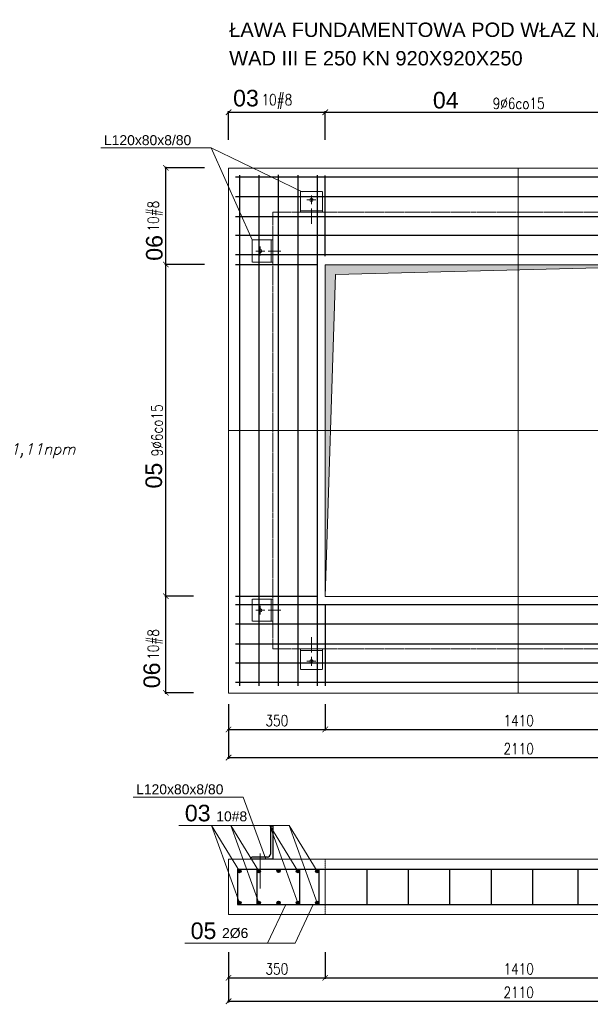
# Model space of a CAD drawing. Header units: millimetres. Extents: x -387992 to 11255, y 102926 to 380857.
# Tile 26 of 27: x -372770 to -367608, y 305831 to 314740. Entities that reach past the tile are written whole.
import ezdxf

# ---------------------------------------------------------------- set-up
doc = ezdxf.new("R2010")
doc.units = ezdxf.units.MM
doc.header["$MEASUREMENT"] = 0
doc.linetypes.add('HIDDEN', pattern=[9.525, 6.35, -3.175])
for name, color, linetype, lineweight in [('AOS BETON', 7, 'Continuous', 18), ('AOS OPIS', 7, 'Continuous', 9), ('AOS OS', 7, 'Continuous', 5), ('AOS WYMIAR', 7, 'Continuous', 9), ('AOS WYMIAR @ 1', 7, 'Continuous', 9), ('AOS ZBROJENIE', 7, 'Continuous', 25), ('AOS_OPIS', 7, 'Continuous', 9)]:
    doc.layers.add(name, color=color, linetype=linetype, lineweight=lineweight)
doc.styles.add('ARIAL', font='arial.ttf')
doc.styles.add('ARIAL0.18', font='arial.ttf', dxfattribs={"height": 1})
doc.styles.add('ROMANS', font='romans.shx', dxfattribs={"width": 0.7})
doc.styles.add('wymiary_opis', font='simplex.shx', dxfattribs={"width": 0.8})
doc.dimstyles.new('BB 1-50', dxfattribs={"dimtxt": 100, "dimasz": 50, "dimexe": 10, "dimexo": 100, "dimgap": 30, "dimtad": 1, "dimlfac": -1, "dimzin": 12, "dimdsep": 46, "dimtxsty": 'wymiary_opis', "dimblk": 'ARCHTICK', "dimcen": 45, "dimdle": 10, "dimclrd": 256, "dimclre": 256, "dimadec": 0, "dimazin": 0, "dimtfac": 1, "dimtix": 1, "dimtmove": 2, "dimatfit": 3, "dimfxl": 1, "dimtolj": 1, "dimtzin": 0, "dimarcsym": 0})
doc.dimstyles.new('Kopia K20', dxfattribs={"dimtxt": 0.18, "dimasz": 0.1, "dimexe": 0.1, "dimexo": 0.3, "dimgap": 0.09, "dimtad": 1, "dimlfac": 200, "dimzin": 12, "dimdsep": 46, "dimtxsty": 'ARIAL0.18', "dimblk": 'ARCHTICK', "dimcen": 0.09, "dimdle": 0.1, "dimclrd": 61, "dimclre": 61, "dimadec": 0, "dimazin": 0, "dimtfac": 1, "dimtix": 1, "dimtmove": 2, "dimatfit": 3, "dimfxl": 1, "dimtolj": 1, "dimtzin": 0, "dimarcsym": 0})

# ---------------------------------------------------------------- blocks, each defined once
blk = doc.blocks.new('_ArchTick')
at = {"color": 0, "linetype": 'ByBlock', "const_width": 0.15}
blk.add_lwpolyline([(-0.5, -0.5), (0.5, 0.5)], dxfattribs=at)
blk = doc.blocks.new('*D6268')
at = {"layer": 'AOS WYMIAR', "lineweight": -2, "transparency": 16777216}
for p, q in [((-370881, 308546.9), (-370881, 308308.1)), ((-370006, 308546.9), (-370006, 308308.1)), ((-370891, 308318.1), (-369996, 308318.1))]:
    blk.add_line(p, q, dxfattribs=at)
at = {"layer": 'Defpoints', "color": 0, "transparency": 16777216}
for p in [(-370881, 308646.9), (-370006, 308646.9), (-370006, 308318.1)]:
    blk.add_point(p, dxfattribs=at)
at = {"layer": 'AOS WYMIAR', "lineweight": -2, "transparency": 16777216, "xscale": 50, "yscale": 50, "zscale": 50, "rotation": 180}
blk.add_blockref('_ArchTick', (-370881, 308318.1), dxfattribs=at)
at = {"layer": 'AOS WYMIAR', "lineweight": -2, "transparency": 16777216, "xscale": 50, "yscale": 50, "zscale": 50}
blk.add_blockref('_ArchTick', (-370006, 308318.1), dxfattribs=at)
at = {"layer": 'AOS WYMIAR', "color": 0, "transparency": 16777216, "insert": (-370443.5, 308398.1), "char_height": 100, "attachment_point": 5, "style": 'wymiary_opis'}
blk.add_mtext('\\A1;350', dxfattribs=at)
blk = doc.blocks.new('*D6269')
at = {"layer": 'AOS WYMIAR', "lineweight": -2, "transparency": 16777216}
for p, q in [((-370006, 308546.9), (-370006, 308308.1)), ((-366506, 308546.9), (-366506, 308308.1)), ((-370016, 308318.1), (-366496, 308318.1))]:
    blk.add_line(p, q, dxfattribs=at)
at = {"layer": 'Defpoints', "color": 0, "transparency": 16777216}
for p in [(-370006, 308646.9), (-366506, 308646.9), (-366506, 308318.1)]:
    blk.add_point(p, dxfattribs=at)
at = {"layer": 'AOS WYMIAR', "lineweight": -2, "transparency": 16777216, "xscale": 50, "yscale": 50, "zscale": 50, "rotation": 180}
blk.add_blockref('_ArchTick', (-370006, 308318.1), dxfattribs=at)
at = {"layer": 'AOS WYMIAR', "lineweight": -2, "transparency": 16777216, "xscale": 50, "yscale": 50, "zscale": 50}
blk.add_blockref('_ArchTick', (-366506, 308318.1), dxfattribs=at)
at = {"layer": 'AOS WYMIAR', "color": 0, "transparency": 16777216, "insert": (-368256, 308398.1), "char_height": 100, "attachment_point": 5, "style": 'wymiary_opis'}
blk.add_mtext('\\A1;1410', dxfattribs=at)
blk = doc.blocks.new('*D6271')
at = {"layer": 'AOS WYMIAR', "lineweight": -2, "transparency": 16777216}
for p, q in [((-370881, 308546.9), (-370881, 308052.9)), ((-365631, 308546.9), (-365631, 308052.9)), ((-370891, 308062.9), (-365621, 308062.9))]:
    blk.add_line(p, q, dxfattribs=at)
at = {"layer": 'Defpoints', "color": 0, "transparency": 16777216}
for p in [(-370881, 308646.9), (-365631, 308646.9), (-365631, 308062.9)]:
    blk.add_point(p, dxfattribs=at)
at = {"layer": 'AOS WYMIAR', "lineweight": -2, "transparency": 16777216, "xscale": 50, "yscale": 50, "zscale": 50, "rotation": 180}
blk.add_blockref('_ArchTick', (-370881, 308062.9), dxfattribs=at)
at = {"layer": 'AOS WYMIAR', "lineweight": -2, "transparency": 16777216, "xscale": 50, "yscale": 50, "zscale": 50}
blk.add_blockref('_ArchTick', (-365631, 308062.9), dxfattribs=at)
at = {"layer": 'AOS WYMIAR', "color": 0, "transparency": 16777216, "insert": (-368256, 308142.9), "char_height": 100, "attachment_point": 5, "style": 'wymiary_opis'}
blk.add_mtext('\\A1;2110', dxfattribs=at)
blk = doc.blocks.new('*D6276')
at = {"layer": 'AOS WYMIAR', "lineweight": -2, "transparency": 16777216}
for p, q in [((-370891, 313902.4), (-369996, 313902.4)), ((-370881, 313652.4), (-370881, 313912.4)), ((-370006, 313652.4), (-370006, 313912.4))]:
    blk.add_line(p, q, dxfattribs=at)
at = {"layer": 'Defpoints', "color": 0, "transparency": 16777216}
for p in [(-370006, 313902.4), (-370881, 313552.4), (-370006, 313552.4)]:
    blk.add_point(p, dxfattribs=at)
at = {"layer": 'AOS WYMIAR', "lineweight": -2, "transparency": 16777216, "xscale": 50, "yscale": 50, "zscale": 50, "rotation": 180}
blk.add_blockref('_ArchTick', (-370881, 313902.4), dxfattribs=at)
at = {"layer": 'AOS WYMIAR', "lineweight": -2, "transparency": 16777216, "xscale": 50, "yscale": 50, "zscale": 50}
blk.add_blockref('_ArchTick', (-370006, 313902.4), dxfattribs=at)
at = {"layer": 'AOS WYMIAR', "color": 0, "transparency": 16777216, "insert": (-370443.5, 313999.1), "char_height": 100, "attachment_point": 5, "style": 'wymiary_opis'}
blk.add_mtext('\\A1;10#8', dxfattribs=at)
blk = doc.blocks.new('*D6277')
at = {"layer": 'AOS WYMIAR', "lineweight": -2, "transparency": 16777216}
for p, q in [((-370016, 313902.4), (-366496, 313902.4)), ((-370006, 313652.4), (-370006, 313912.4)), ((-366506, 313652.4), (-366506, 313912.4))]:
    blk.add_line(p, q, dxfattribs=at)
at = {"layer": 'Defpoints', "color": 0, "transparency": 16777216}
for p in [(-366506, 313902.4), (-370006, 313552.4), (-366506, 313552.4)]:
    blk.add_point(p, dxfattribs=at)
at = {"layer": 'AOS WYMIAR', "lineweight": -2, "transparency": 16777216, "xscale": 50, "yscale": 50, "zscale": 50, "rotation": 180}
blk.add_blockref('_ArchTick', (-370006, 313902.4), dxfattribs=at)
at = {"layer": 'AOS WYMIAR', "lineweight": -2, "transparency": 16777216, "xscale": 50, "yscale": 50, "zscale": 50}
blk.add_blockref('_ArchTick', (-366506, 313902.4), dxfattribs=at)
at = {"layer": 'AOS WYMIAR', "color": 0, "transparency": 16777216, "insert": (-368256, 313982.4), "char_height": 100, "attachment_point": 5, "style": 'wymiary_opis'}
blk.add_mtext('\\A1;9%%C6co15', dxfattribs=at)
blk = doc.blocks.new('*D6279')
at = {"layer": 'AOS WYMIAR', "lineweight": -2, "transparency": 16777216}
for p, q in [((-371197.8, 312524.3), (-371457.8, 312524.3)), ((-371447.8, 309514.3), (-371447.8, 312534.3)), ((-371197.8, 309524.3), (-371457.8, 309524.3))]:
    blk.add_line(p, q, dxfattribs=at)
at = {"layer": 'Defpoints', "color": 0, "transparency": 16777216}
for p in [(-371447.8, 312524.3), (-371097.8, 312524.3), (-371097.8, 309524.3)]:
    blk.add_point(p, dxfattribs=at)
at = {"layer": 'AOS WYMIAR', "lineweight": -2, "transparency": 16777216, "xscale": 50, "yscale": 50, "zscale": 50}
for p, rotation in [((-371447.8, 312524.3), 90), ((-371447.8, 309524.3), 270)]:
    blk.add_blockref('_ArchTick', p, dxfattribs=dict(at, rotation=rotation))
at = {"layer": 'AOS WYMIAR', "color": 0, "transparency": 16777216, "insert": (-371527.8, 311024.3), "char_height": 100, "attachment_point": 5, "rotation": 90, "style": 'wymiary_opis'}
blk.add_mtext('\\A1;9%%C6co15', dxfattribs=at)
blk = doc.blocks.new('*D1007')
at = {"layer": 'AOS WYMIAR', "color": 7, "lineweight": -2, "transparency": 16777216}
for p, q in [((-371098.1, 313399.3), (-371447.9, 313399.3)), ((-371447.8, 312524.4), (-371447.8, 313399.2)), ((-371098.1, 312524.3), (-371447.9, 312524.3))]:
    blk.add_line(p, q, dxfattribs=at)
at = {"layer": 'AOS WYMIAR', "color": 7, "transparency": 16777216}
for points in [[(-371447.9, 313399.2), (-371447.8, 313399.2), (-371447.8, 313399.3)], [(-371447.9, 312524.4), (-371447.8, 312524.4), (-371447.8, 312524.3)]]:
    blk.add_solid(points, dxfattribs=at)
at = {"layer": 'Defpoints', "color": 0, "transparency": 16777216}
for p in [(-371447.8, 313399.3), (-371097.8, 313399.3), (-371097.8, 312524.3)]:
    blk.add_point(p, dxfattribs=at)
at = {"layer": 'AOS WYMIAR', "color": 7, "transparency": 16777216, "insert": (-371448.4, 312961.8), "char_height": 1, "attachment_point": 5, "rotation": 90, "style": 'ARIAL0.18'}
blk.add_mtext('\\A1;4#8', dxfattribs=at)
blk = doc.blocks.new('*D6280')
at = {"layer": 'AOS WYMIAR', "lineweight": -2, "transparency": 16777216}
for p, q in [((-371197.8, 309524.3), (-371457.8, 309524.3)), ((-371447.8, 308639.3), (-371447.8, 309534.3)), ((-371197.8, 308649.3), (-371457.8, 308649.3))]:
    blk.add_line(p, q, dxfattribs=at)
at = {"layer": 'Defpoints', "color": 0, "transparency": 16777216}
for p in [(-371447.8, 309524.3), (-371097.8, 309524.3), (-371097.8, 308649.3)]:
    blk.add_point(p, dxfattribs=at)
at = {"layer": 'AOS WYMIAR', "lineweight": -2, "transparency": 16777216, "xscale": 50, "yscale": 50, "zscale": 50}
for p, rotation in [((-371447.8, 309524.3), 90), ((-371447.8, 308649.3), 270)]:
    blk.add_blockref('_ArchTick', p, dxfattribs=dict(at, rotation=rotation))
at = {"layer": 'AOS WYMIAR', "color": 0, "transparency": 16777216, "insert": (-371544.5, 309086.8), "char_height": 100, "attachment_point": 5, "rotation": 90, "style": 'wymiary_opis'}
blk.add_mtext('\\A1;10#8', dxfattribs=at)
blk = doc.blocks.new('*D6281')
at = {"layer": 'AOS WYMIAR', "lineweight": -2, "transparency": 16777216}
for p, q in [((-370881, 306304.1), (-370881, 306060.8)), ((-370006, 306304.1), (-370006, 306060.8)), ((-370891, 306070.8), (-369996, 306070.8))]:
    blk.add_line(p, q, dxfattribs=at)
at = {"layer": 'Defpoints', "color": 0, "transparency": 16777216}
for p in [(-370881, 306404.1), (-370006, 306404.1), (-370006, 306070.8)]:
    blk.add_point(p, dxfattribs=at)
at = {"layer": 'AOS WYMIAR', "lineweight": -2, "transparency": 16777216, "xscale": 50, "yscale": 50, "zscale": 50, "rotation": 180}
blk.add_blockref('_ArchTick', (-370881, 306070.8), dxfattribs=at)
at = {"layer": 'AOS WYMIAR', "lineweight": -2, "transparency": 16777216, "xscale": 50, "yscale": 50, "zscale": 50}
blk.add_blockref('_ArchTick', (-370006, 306070.8), dxfattribs=at)
at = {"layer": 'AOS WYMIAR', "color": 0, "transparency": 16777216, "insert": (-370443.5, 306150.8), "char_height": 100, "attachment_point": 5, "style": 'wymiary_opis'}
blk.add_mtext('\\A1;350', dxfattribs=at)
blk = doc.blocks.new('*D6282')
at = {"layer": 'AOS WYMIAR', "lineweight": -2, "transparency": 16777216}
for p, q in [((-370006, 306304.1), (-370006, 306060.8)), ((-366506, 306304.1), (-366506, 306060.8)), ((-370016, 306070.8), (-366496, 306070.8))]:
    blk.add_line(p, q, dxfattribs=at)
at = {"layer": 'Defpoints', "color": 0, "transparency": 16777216}
for p in [(-370006, 306404.1), (-366506, 306404.1), (-366506, 306070.8)]:
    blk.add_point(p, dxfattribs=at)
at = {"layer": 'AOS WYMIAR', "lineweight": -2, "transparency": 16777216, "xscale": 50, "yscale": 50, "zscale": 50, "rotation": 180}
blk.add_blockref('_ArchTick', (-370006, 306070.8), dxfattribs=at)
at = {"layer": 'AOS WYMIAR', "lineweight": -2, "transparency": 16777216, "xscale": 50, "yscale": 50, "zscale": 50}
blk.add_blockref('_ArchTick', (-366506, 306070.8), dxfattribs=at)
at = {"layer": 'AOS WYMIAR', "color": 0, "transparency": 16777216, "insert": (-368256, 306150.8), "char_height": 100, "attachment_point": 5, "style": 'wymiary_opis'}
blk.add_mtext('\\A1;1410', dxfattribs=at)
blk = doc.blocks.new('*D6284')
at = {"layer": 'AOS WYMIAR', "lineweight": -2, "transparency": 16777216}
for p, q in [((-370881, 306154.1), (-370881, 305848.6)), ((-365631, 306154.1), (-365631, 305848.6)), ((-370891, 305858.6), (-365621, 305858.6))]:
    blk.add_line(p, q, dxfattribs=at)
at = {"layer": 'Defpoints', "color": 0, "transparency": 16777216}
for p in [(-370881, 306254.1), (-365631, 306254.1), (-365631, 305858.6)]:
    blk.add_point(p, dxfattribs=at)
at = {"layer": 'AOS WYMIAR', "lineweight": -2, "transparency": 16777216, "xscale": 50, "yscale": 50, "zscale": 50, "rotation": 180}
blk.add_blockref('_ArchTick', (-370881, 305858.6), dxfattribs=at)
at = {"layer": 'AOS WYMIAR', "lineweight": -2, "transparency": 16777216, "xscale": 50, "yscale": 50, "zscale": 50}
blk.add_blockref('_ArchTick', (-365631, 305858.6), dxfattribs=at)
at = {"layer": 'AOS WYMIAR', "color": 0, "transparency": 16777216, "insert": (-368256, 305938.6), "char_height": 100, "attachment_point": 5, "style": 'wymiary_opis'}
blk.add_mtext('\\A1;2110', dxfattribs=at)
blk = doc.blocks.new('*D6291')
at = {"layer": 'AOS WYMIAR', "lineweight": -2, "transparency": 16777216}
for p, q in [((-371197.8, 313399.3), (-371457.8, 313399.3)), ((-371447.8, 312514.3), (-371447.8, 313409.3)), ((-371197.8, 312524.3), (-371457.8, 312524.3))]:
    blk.add_line(p, q, dxfattribs=at)
at = {"layer": 'Defpoints', "color": 0, "transparency": 16777216}
for p in [(-371447.8, 313399.3), (-371097.8, 313399.3), (-371097.8, 312524.3)]:
    blk.add_point(p, dxfattribs=at)
at = {"layer": 'AOS WYMIAR', "lineweight": -2, "transparency": 16777216, "xscale": 50, "yscale": 50, "zscale": 50}
for p, rotation in [((-371447.8, 313399.3), 90), ((-371447.8, 312524.3), 270)]:
    blk.add_blockref('_ArchTick', p, dxfattribs=dict(at, rotation=rotation))
at = {"layer": 'AOS WYMIAR', "color": 0, "transparency": 16777216, "insert": (-371544.5, 312961.8), "char_height": 100, "attachment_point": 5, "rotation": 90, "style": 'wymiary_opis'}
blk.add_mtext('\\A1;10#8', dxfattribs=at)
blk = doc.blocks.new('POZIOM')
for p, q in [((0, 0.622), (0, 0)), ((-0.379, 0.207), (1.176, 0.207)), ((0, 0), (-0.379, 0.207))]:
    blk.add_line(p, q)
at = {"style": 'ARIAL', "flags": 4}
blk.add_attdef('POZIOM', (0.175, 0.268), '', height=0.2, dxfattribs=at)

msp = doc.modelspace()

# ---------------------------------------------------------------- hatches: boundary and pattern name
at = {"layer": 'AOS BETON'}
msp.add_hatch(color=7, dxfattribs=at).paths.add_polyline_path([(-369912.372657, 312434.180156), (-366505.964606, 312521.851762), (-370005.964606, 312521.851762), (-370005.964606, 309521.851762)])
at = {"layer": 'AOS ZBROJENIE'}
h = msp.add_hatch(color=7, dxfattribs=at)
edge = h.paths.add_edge_path()
edge.add_arc((-370782.77426, 307036.986456), 15, 0, 360)
h = msp.add_hatch(color=7, dxfattribs=at)
edge = h.paths.add_edge_path()
edge.add_arc((-370607.77426, 307036.986456), 15, 0, 360)
h = msp.add_hatch(color=7, dxfattribs=at)
edge = h.paths.add_edge_path()
edge.add_arc((-370428.614309, 307038.266627), 15, 0, 360)
h = msp.add_hatch(color=7, dxfattribs=at)
edge = h.paths.add_edge_path()
edge.add_arc((-370253.313987, 307036.986456), 15, 0, 360)
h = msp.add_hatch(color=7, dxfattribs=at)
edge = h.paths.add_edge_path()
edge.add_arc((-370078.313987, 307036.986456), 15, 0, 360)
h = msp.add_hatch(color=7, dxfattribs=at)
edge = h.paths.add_edge_path()
edge.add_arc((-370782.77426, 306748.148205), 15, 0, 360)
h = msp.add_hatch(color=7, dxfattribs=at)
edge = h.paths.add_edge_path()
edge.add_arc((-370607.77426, 306748.148205), 15, 0, 360)
h = msp.add_hatch(color=7, dxfattribs=at)
edge = h.paths.add_edge_path()
edge.add_arc((-370428.614309, 306749.428376), 15, 0, 360)
h = msp.add_hatch(color=7, dxfattribs=at)
edge = h.paths.add_edge_path()
edge.add_arc((-370253.313987, 306748.148205), 15, 0, 360)
h = msp.add_hatch(color=7, dxfattribs=at)
edge = h.paths.add_edge_path()
edge.add_arc((-370078.313987, 306748.148205), 15, 0, 360)

# ---------------------------------------------------------------- linework, layer by layer
at = {"layer": 'AOS BETON', "color": 7}
for p, q in [((-371037.889954, 313578.995032), (-372035.690838, 313578.995032)), ((-370880.964606, 313396.851762), (-370880.964606, 308646.851762)), ((-370880.964606, 313396.851762), (-365630.964606, 313396.851762)), ((-370005.964606, 312521.851762), (-366505.964606, 312521.851762)), ((-370005.964606, 309521.851762), (-369912.372657, 312434.180156)), ((-369912.372657, 312434.180156), (-366505.964606, 312521.851762)), ((-370005.964606, 309521.851762), (-366505.964606, 309521.851762)), ((-370880.964606, 308646.851762), (-365630.964606, 308646.851762)), ((-370880.964606, 307142.943267), (-365630.964606, 307142.943267))]:
    msp.add_line(p, q, dxfattribs=at)
at = {"layer": 'AOS BETON', "color": 7, "linetype": 'HIDDEN', "ltscale": 0.5}
for p, q in [((-370230.964606, 313184.351762), (-370030.964606, 313184.351762)), ((-370230.964606, 312996.851762), (-370230.964606, 313184.351762)), ((-370030.964606, 312996.851762), (-370030.964606, 313184.351762)), ((-370230.964606, 313011.851762), (-370030.964606, 313011.851762)), ((-370668.464606, 312546.851762), (-370668.464606, 312746.851762)), ((-370480.964606, 312746.851762), (-370668.464606, 312746.851762)), ((-370495.964606, 312546.851762), (-370495.964606, 312746.851762)), ((-370480.964606, 312546.851762), (-370480.964606, 312746.851762)), ((-370480.964606, 312546.851762), (-370668.464606, 312546.851762)), ((-370480.964606, 309496.851762), (-370668.464606, 309496.851762)), ((-370668.464606, 309496.851762), (-370668.464606, 309296.851762)), ((-370495.964606, 309496.851762), (-370495.964606, 309296.851762)), ((-370480.964606, 309496.851762), (-370480.964606, 309296.851762)), ((-370480.964606, 309296.851762), (-370668.464606, 309296.851762)), ((-370230.964606, 309046.851762), (-370230.964606, 308859.351762)), ((-370230.964606, 309046.851762), (-370030.964606, 309046.851762)), ((-370230.964606, 309031.851762), (-370030.964606, 309031.851762)), ((-370030.964606, 309046.851762), (-370030.964606, 308859.351762)), ((-370230.964606, 308859.351762), (-370030.964606, 308859.351762))]:
    msp.add_line(p, q, dxfattribs=at)
at = {"layer": 'AOS BETON', "color": 7, "linetype": 'HIDDEN'}
for p, q in [((-370480.964606, 312996.851762), (-370480.964606, 309046.851762)), ((-370480.964606, 312996.851762), (-366030.964606, 312996.851762)), ((-370230.964606, 312996.851762), (-370030.964606, 312996.851762)), ((-370480.964606, 309046.851762), (-366030.964606, 309046.851762))]:
    msp.add_line(p, q, dxfattribs=at)
at = {"layer": 'AOS BETON'}
for p, q in [((-370005.964606, 312521.851762), (-370005.964606, 309521.851762)), ((-370880.964606, 307142.943267), (-370880.964606, 306642.943267)), ((-370880.964606, 306642.943267), (-365630.964606, 306642.943267))]:
    msp.add_line(p, q, dxfattribs=at)
at = {"layer": 'AOS BETON', "color": 7, "linetype": 'HIDDEN', "ltscale": 0.1}
msp.add_line((-370005.964606, 307142.943267), (-370005.964606, 306642.943267), dxfattribs=at)
at = {"layer": 'AOS OPIS'}
for p, q in [((-370747.100694, 307705.702459), (-371744.901578, 307705.702459)), ((-370331.617953, 307449.32775), (-371329.418838, 307449.32775))]:
    msp.add_line(p, q, dxfattribs=at)
at = {"layer": 'AOS OS', "ltscale": 10}
for p, q in [((-368261.001521, 313396.851762), (-368261.001521, 308646.851762)), ((-370130.964606, 313069.351762), (-370130.964606, 313149.351762)), ((-370170.964606, 313109.351762), (-370090.964606, 313109.351762)), ((-370130.964606, 312891.566656), (-370130.964606, 313031.200207)), ((-370553.464606, 312646.851762), (-370633.464606, 312646.851762)), ((-370593.464606, 312606.851762), (-370593.464606, 312686.851762)), ((-370408.658303, 312646.851762), (-370522.962762, 312646.851762)), ((-370880.964606, 311021.851762), (-365630.964606, 311021.851762)), ((-370593.464606, 309436.851762), (-370593.464606, 309356.851762)), ((-370553.464606, 309396.851762), (-370633.464606, 309396.851762)), ((-370408.658303, 309396.851762), (-370522.962762, 309396.851762)), ((-370130.964606, 309013.486925), (-370130.964606, 309153.120476)), ((-370130.964606, 308974.351762), (-370130.964606, 308894.351762)), ((-370170.964606, 308934.351762), (-370090.964606, 308934.351762)), ((-370593.464606, 306878.111834), (-370593.464606, 307194.626792))]:
    msp.add_line(p, q, dxfattribs=at)
at = {"layer": 'AOS WYMIAR'}
msp.add_line((-370005.964606, 307052.943267), (-370005.964606, 306732.943267), dxfattribs=at)
for centre in [(-370130.964606, 313109.351762), (-370593.464606, 312646.851762), (-370593.464606, 309396.851762), (-370130.964606, 308934.351762)]:
    msp.add_circle(centre, 15, dxfattribs=at)
at = {"layer": 'AOS ZBROJENIE', "color": 7}
for p, q in [((-370782.77426, 313334.351762), (-370782.77426, 308711.826294)), ((-370608.154896, 313334.351762), (-370608.154896, 308711.826294)), ((-370432.854574, 313335.631932), (-370432.854574, 308713.106465)), ((-370253.694623, 313334.351762), (-370253.694623, 308711.826294)), ((-370078.694623, 313334.351762), (-370078.694623, 308711.826294)), ((-370005.964606, 312599.424419), (-370005.964606, 313330.936349)), ((-370818.464606, 313318.281902), (-365703.538437, 313318.281902)), ((-370818.464606, 313140.985457), (-365703.538437, 313140.985457)), ((-370818.464606, 312959.583424), (-365703.538437, 312959.583424)), ((-370818.464606, 312788.821628), (-365703.538437, 312788.821628)), ((-370818.464606, 312613.821628), (-365703.538437, 312613.821628)), ((-370818.464606, 312524.271808), (-370079.676485, 312524.271808)), ((-370818.464606, 309524.271808), (-370079.676485, 309524.271808)), ((-370818.464606, 309447.794558), (-365703.538437, 309447.794558)), ((-370005.964606, 309444.279105), (-370005.964606, 308712.767174)), ((-370818.464606, 309272.794558), (-365703.538437, 309272.794558)), ((-370818.464606, 309091.392526), (-365703.538437, 309091.392526)), ((-370818.464606, 308920.63073), (-365703.538437, 308920.63073)), ((-370818.464606, 308745.63073), (-365703.538437, 308745.63073)), ((-370500.964606, 307430.443267), (-370500.964606, 307190.443267)), ((-370480.964606, 307442.943267), (-370488.464606, 307442.943267)), ((-370480.964606, 307442.943267), (-370480.964606, 307142.943267)), ((-370680.964606, 307150.443267), (-370680.964606, 307142.943267)), ((-370480.964606, 307142.943267), (-370680.964606, 307142.943267)), ((-370528.464606, 307162.943267), (-370668.464606, 307162.943267)), ((-370798.912261, 307052.943267), (-370005.964606, 307052.943267)), ((-370798.912261, 307052.943267), (-370798.912261, 306732.943267)), ((-370623.912261, 307052.943267), (-370623.912261, 306732.943267)), ((-370237.556622, 307052.943267), (-370237.556622, 306732.943267)), ((-370062.556622, 307052.943267), (-370062.556622, 306732.943267)), ((-370798.912261, 306732.943267), (-370005.964606, 306732.943267))]:
    msp.add_line(p, q, dxfattribs=at)
at = {"layer": 'AOS ZBROJENIE', "color": 7, "linetype": 'HIDDEN', "ltscale": 0.8}
for p, q in [((-370005.964606, 307052.943267), (-366505.964606, 307052.943267)), ((-369630.964606, 307052.943267), (-369630.964606, 306732.943267)), ((-369255.964606, 307052.943267), (-369255.964606, 306732.943267)), ((-368880.964606, 307052.943267), (-368880.964606, 306732.943267)), ((-368505.964606, 307052.943267), (-368505.964606, 306732.943267)), ((-368130.964606, 307052.943267), (-368130.964606, 306732.943267)), ((-367719.467606, 307052.943267), (-367719.467606, 306732.943267)), ((-370005.964606, 306732.943267), (-366505.964606, 306732.943267))]:
    msp.add_line(p, q, dxfattribs=at)
at = {"layer": 'AOS ZBROJENIE', "color": 7}
for centre in [(-370782.77426, 307036.986456), (-370607.77426, 307036.986456), (-370428.614309, 307038.266627), (-370253.313987, 307036.986456), (-370078.313987, 307036.986456), (-370782.77426, 306748.148205), (-370607.77426, 306748.148205), (-370428.614309, 306749.428376), (-370253.313987, 306748.148205), (-370078.313987, 306748.148205)]:
    msp.add_circle(centre, 15, dxfattribs=at)
for centre, radius, start, end in [((-370488.464606, 307430.443267), 12.5, 90, 180), ((-370528.464606, 307190.443267), 27.5, 270, 0), ((-370668.464606, 307150.443267), 12.5, 90, 180)]:
    msp.add_arc(centre, radius, start, end, dxfattribs=at)
at = {"layer": 'AOS_OPIS'}
for p, q in [((-371037.889954, 313578.995032), (-370668.464606, 312746.851762)), ((-371037.889954, 313578.995032), (-370214.857132, 313182.581755)), ((-370747.100694, 307705.702459), (-370543.801643, 307142.943267)), ((-370782.77426, 307036.986456), (-371036.078227, 307449.32775)), ((-371036.078227, 307449.32775), (-370782.77426, 306748.148205)), ((-370607.77426, 307036.986456), (-370861.078227, 307449.32775)), ((-370861.078227, 307449.32775), (-370607.77426, 306748.148205)), ((-370253.313987, 307036.986456), (-370506.617953, 307449.32775)), ((-370506.617953, 307449.32775), (-370253.313987, 306748.148205)), ((-370078.313987, 307036.986456), (-370331.617953, 307449.32775)), ((-370331.617953, 307449.32775), (-370078.313987, 306748.148205)), ((-370526.957417, 306384.587723), (-370361.907525, 306732.939872)), ((-370279.256256, 306384.587723), (-370114.206364, 306732.939872)), ((-370279.256256, 306384.587723), (-371277.05714, 306384.587723))]:
    msp.add_line(p, q, dxfattribs=at)

# ---------------------------------------------------------------- block references
at = {"layer": 'AOS WYMIAR'}
ref = msp.add_blockref('POZIOM', (-373550.604751, 310657.27904, 0.000148), dxfattribs=dict(at, xscale=500, yscale=500, zscale=500))
ref.add_attrib('POZIOM', '-4.01=101,11npm', (-373550.604751, 310806.027848, 0.000148), dxfattribs={"layer": '0', "height": 100, "style": 'ROMANS', "oblique": 15, "flags": 4})

# ---------------------------------------------------------------- texts
at = {"layer": 'AOS OPIS', "style": 'ARIAL'}
for s, height, p in [('L120x80x8/80', 90, (-371716.919944, 307731.556292)), ('03', 150, (-371275.984819, 307486.298454)), ('10#8', 90, (-370991.771382, 307486.787356))]:
    msp.add_text(s, height=height, dxfattribs=at).set_placement(p)
at = {"layer": 'AOS_OPIS', "style": 'ARIAL'}
for s, height, p in [('ŁAWA FUNDAMENTOWA POD WŁAZ NAJAZDOWY   1:20', 130, (-370874.83452, 314583.757014)), ('WAD III E 250 KN 920X920X250', 130, (-370874.83452, 314325.850565)), ('03', 150, (-370839.560667, 313955.115614)), ('04', 150, (-369032.241736, 313936.919998)), ('L120x80x8/80', 90, (-372007.709204, 313604.848866)), ('05', 150, (-371223.623122, 306421.558426)), ('2%%C6', 90, (-370939.409685, 306430.649269))]:
    msp.add_text(s, height=height, dxfattribs=at).set_placement(p)
for s, p in [('06', (-371477.465099, 312558.399243)), ('05', (-371482.330556, 310497.994679)), ('06', (-371500.526172, 308690.675747))]:
    msp.add_text(s, height=150, rotation=90, dxfattribs=at).set_placement(p)

# ---------------------------------------------------------------- dimensions: what is measured, and where the dimension line sits
at = {"layer": 'AOS WYMIAR'}
dim = msp.add_linear_dim(base=(-371447.842378, 313399.271808), p1=(-371097.783271, 312524.271808), p2=(-371097.783271, 313399.271808), angle=90, text='4#8', dimstyle='Kopia K20', override={"dimsah": 1, "dimclrd": 7, "dimclre": 7, "dimclrt": 7}, dxfattribs=at)
dim.commit()
dim.dimension.update_dxf_attribs({"geometry": '*D1007', "text_midpoint": (-371448.449431, 312961.771808)})
at = {"layer": 'AOS WYMIAR @ 1'}
for base, p1, p2, text, picture, middle in [((-370005.964606, 313902.431819), (-370880.964606, 313552.372712), (-370005.964606, 313552.372712), '10#8', '*D6276', (-370443.464606, 313999.098486)), ((-366505.964606, 313902.431819), (-370005.964606, 313552.372712), (-366505.964606, 313552.372712), '9%%C6co15', '*D6277', (-368255.964606, 313982.431819)), ((-370005.964606, 308318.148979), (-370880.964606, 308646.851762), (-370005.964606, 308646.851762), '350', '*D6268', (-370443.464606, 308398.148979)), ((-365630.964606, 308062.91837), (-370880.964606, 308646.851762), (-365630.964606, 308646.851762), '2110', '*D6271', (-368255.964606, 308142.91837)), ((-366505.964606, 308318.148979), (-370005.964606, 308646.851762), (-366505.964606, 308646.851762), '1410', '*D6269', (-368255.964606, 308398.148979)), ((-370005.964606, 306070.800185), (-370880.964606, 306404.137134), (-370005.964606, 306404.137134), '350', '*D6281', (-370443.464606, 306150.800185)), ((-366505.964606, 306070.800185), (-370005.964606, 306404.137134), (-366505.964606, 306404.137134), '1410', '*D6282', (-368255.964606, 306150.800185)), ((-365630.964606, 305858.623298), (-370880.964606, 306254.137134), (-365630.964606, 306254.137134), '2110', '*D6284', (-368255.964606, 305938.623298))]:
    dim = msp.add_linear_dim(base=base, p1=p1, p2=p2, text=text, dimstyle='BB 1-50', override={"dimscale": 1, "dimtix": 1, "dimtofl": 1, "dimtmove": 1, "dimatfit": 1}, dxfattribs=at)
    dim.commit()
    dim.dimension.update_dxf_attribs({"geometry": picture, "text_midpoint": middle})
for base, p1, p2, text, picture, middle in [((-371447.842378, 313399.271808), (-371097.783271, 312524.271808), (-371097.783271, 313399.271808), '10#8', '*D6291', (-371544.509044, 312961.771808)), ((-371447.842378, 312524.271808), (-371097.783271, 309524.271808), (-371097.783271, 312524.271808), '9%%C6co15', '*D6279', (-371527.842378, 311024.271808)), ((-371447.842378, 309524.271808), (-371097.783271, 308649.271808), (-371097.783271, 309524.271808), '10#8', '*D6280', (-371544.509044, 309086.771808))]:
    dim = msp.add_linear_dim(base=base, p1=p1, p2=p2, angle=90, text=text, dimstyle='BB 1-50', override={"dimscale": 1, "dimtix": 1, "dimtofl": 1, "dimtmove": 1, "dimatfit": 1}, dxfattribs=at)
    dim.commit()
    dim.dimension.update_dxf_attribs({"geometry": picture, "text_midpoint": middle})

doc.saveas('drawing.dxf')
